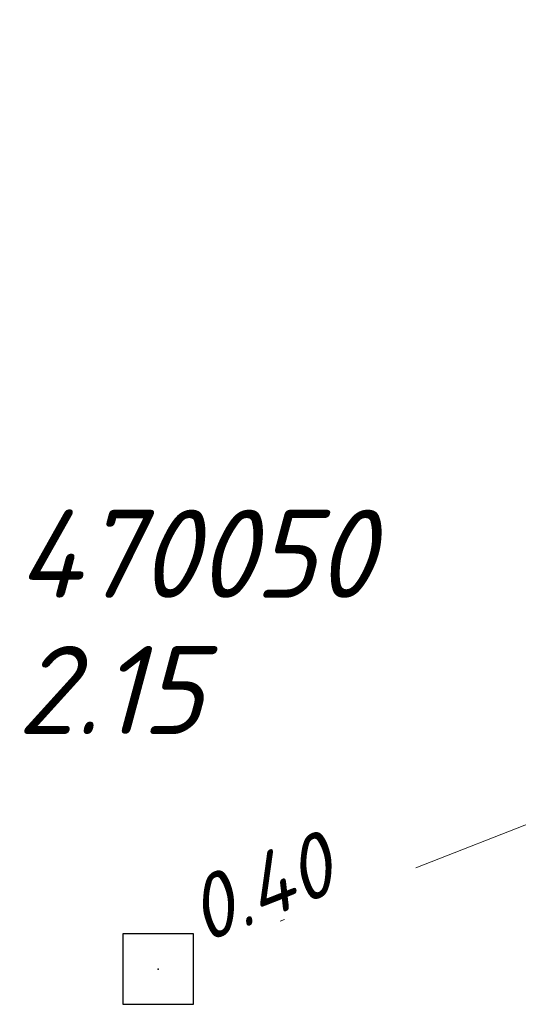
# Model space of a CAD drawing. Header units: metres. Extents: x 152202 to 157341, y 461610 to 468701.
# Tile 119 of 238: x 155118 to 155129, y 464214 to 464235. Entities that reach past the tile are written whole.
import ezdxf

# ---------------------------------------------------------------- set-up
doc = ezdxf.new("R2010")
doc.units = ezdxf.units.M
doc.header["$PDMODE"] = 64
doc.header["$PDSIZE"] = 1.5
doc.linetypes.add('RI-VWA', pattern=[11, 5, -3, 0, -3])
doc.layers.get('0').update_dxf_attribs({"linetype": 'CONTINUOUS'})
for name, color, linetype, lineweight in [('B-OI-RI-VWA-BOB-T18', 34, 'CONTINUOUS', 18), ('B-OI-RI-VWA_PUTDEKSELHOOGTE-T25', 34, 'CONTINUOUS', 25), ('B-OI-RI-VWA_PUTNUMMER-T25', 34, 'CONTINUOUS', 25), ('B-OI-RI-VWA_RIOOLPUT-S', 34, 'CONTINUOUS', 25), ('B-OI-RI-VWA_TRANSPORTLEIDING-G', 34, 'RI-VWA', 18)]:
    doc.layers.add(name, color=color, linetype=linetype, lineweight=lineweight)
doc.styles.add('NLCS-ISO-M750-T18_CURSIEF', font='NLCS-ISO.ttf', dxfattribs={"oblique": 15, "height": 1.35})
doc.styles.add('NLCS-ISO-M750-T25_CURSIEF', font='NLCS-ISO.ttf', dxfattribs={"oblique": 15, "height": 1.875})

# ---------------------------------------------------------------- blocks, each defined once
blk = doc.blocks.new('ACMAP_ANN_TEMPLATE_vwa-nap-r')
at = {"style": 'NLCS-ISO-M750-T18_CURSIEF', "oblique": 15}
blk.add_attdef('vwa-nap-r', (-5.6, 0.2), '', height=1.35, dxfattribs=at)
blk = doc.blocks.new('ACMAP_ANN_TEMPLATE_vwa-puth')
at = {"style": 'NLCS-ISO-M750-T25_CURSIEF', "oblique": 15}
blk.add_attdef('vwa-puth', (-3, 5), '', height=1.875, dxfattribs=at)
blk = doc.blocks.new('ACMAP_ANN_TEMPLATE_vwa-putnr')
at = {"style": 'NLCS-ISO-M750-T25_CURSIEF', "oblique": 15}
blk.add_attdef('vaw-putnr', (-3, 7.9), '', height=1.875, dxfattribs=at)

msp = doc.modelspace()

# ---------------------------------------------------------------- linework, layer by layer
at = {"layer": 'B-OI-RI-VWA_RIOOLPUT-S'}
msp.add_point((155120.84, 464214.64), dxfattribs=at)
at = {"layer": 'B-OI-RI-VWA_TRANSPORTLEIDING-G'}
msp.add_line((155172.31, 464234.84), (155120.84, 464214.64), dxfattribs=at)

# ---------------------------------------------------------------- block references
at = {"layer": 'B-OI-RI-VWA-BOB-T18'}
ref = msp.add_blockref('ACMAP_ANN_TEMPLATE_vwa-nap-r', (155127.079, 464217.033), dxfattribs=dict(at, rotation=21.42810221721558))
ref.add_attrib('vwa-nap-r', '0.40', (155121.793, 464215.173), dxfattribs={"layer": '0', "color": 0, "linetype": 'ByBlock', "height": 1.35, "rotation": 21.4281, "style": 'NLCS-ISO-M750-T18_CURSIEF', "oblique": 15})
at = {"layer": 'B-OI-RI-VWA_PUTDEKSELHOOGTE-T25'}
ref = msp.add_blockref('ACMAP_ANN_TEMPLATE_vwa-puth', (155120.84, 464214.64), dxfattribs=at)
ref.add_attrib('vwa-puth', '2.15', (155117.84, 464219.64), dxfattribs={"layer": '0', "color": 0, "linetype": 'ByBlock', "height": 1.875, "style": 'NLCS-ISO-M750-T25_CURSIEF', "oblique": 15})
at = {"layer": 'B-OI-RI-VWA_PUTNUMMER-T25'}
ref = msp.add_blockref('ACMAP_ANN_TEMPLATE_vwa-putnr', (155120.84, 464214.64), dxfattribs=at)
ref.add_attrib('vaw-putnr', '470050', (155117.84, 464222.54), dxfattribs={"layer": '0', "color": 0, "linetype": 'ByBlock', "height": 1.875, "style": 'NLCS-ISO-M750-T25_CURSIEF', "oblique": 15})

doc.saveas('drawing.dxf')
